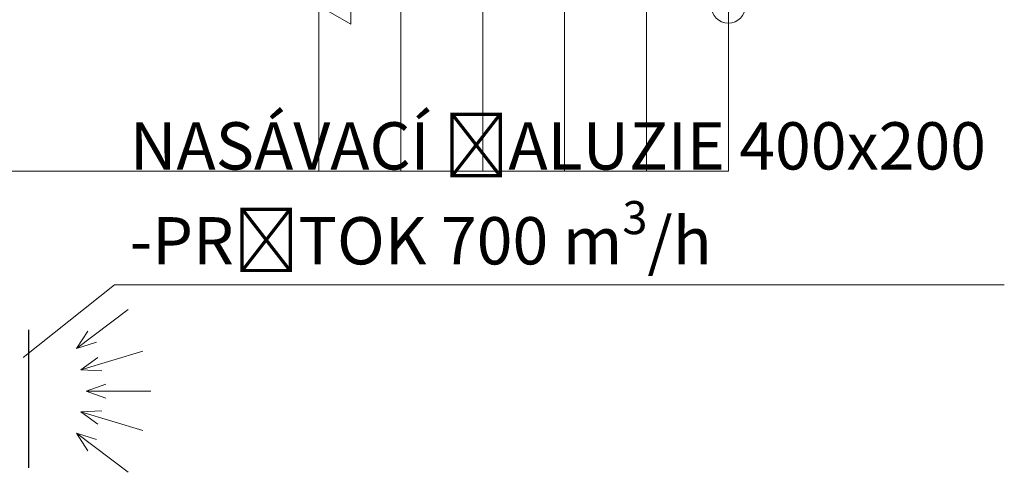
# Model space of a CAD drawing. Header units: millimetres. Extents: x 918337 to 1269480, y -257156 to -67477.
# Tile 71 of 114: x 1138366 to 1141492, y -198639 to -197203. Entities that reach past the tile are written whole.
import ezdxf

# ---------------------------------------------------------------- set-up
doc = ezdxf.new("R2010")
doc.units = ezdxf.units.MM
doc.layers.get('0').update_dxf_attribs({"color": 8, "lineweight": 9})
for name, color, linetype, lineweight in [('1VZT - LEGENDY', 7, 'Continuous', 13), ('1VZT-POTRUBI', 4, 'Continuous', 30), ('LEGENDY', 7, 'Continuous', 9)]:
    doc.layers.add(name, color=color, linetype=linetype, lineweight=lineweight)
doc.styles.get("Standard").update_dxf_attribs({"font": 'arial.ttf'})

# ---------------------------------------------------------------- blocks, each defined once
blk = doc.blocks.new('fvdfv')
at = {"layer": 'LEGENDY', "ltscale": 0.5}
for p, q in [((-210347.7, 270615.7), (-210183.8, 270491.8)), ((-210183.8, 270491.8), (-210220.4, 270547.2)), ((-210183.8, 270491.8), (-210247.1, 270511.8)), ((-210394.7, 270482.7), (-210197.8, 270424)), ((-210197.8, 270424), (-210251.4, 270463.1)), ((-210197.8, 270424), (-210264.1, 270420.7)), ((-210214.6, 270357.7), (-210277.2, 270379.9)), ((-210420, 270357.7), (-210214.6, 270357.7)), ((-210214.6, 270357.7), (-210277.2, 270335.6)), ((-210394.7, 270231.7), (-210197.8, 270290.4)), ((-210197.8, 270290.4), (-210264.1, 270293.8)), ((-210197.8, 270290.4), (-210251.4, 270251.3)), ((-210347.7, 270098.8), (-210183.8, 270222.7)), ((-210183.8, 270222.7), (-210247.1, 270202.6)), ((-210183.8, 270222.7), (-210220.4, 270167.3))]:
    blk.add_line(p, q, dxfattribs=at)
blk = doc.blocks.new('SDCDCSDC')
at = {"color": 8, "ltscale": 2}
for p, q in [((1168809.8, -204017.3), (1168809.8, -195575.4)), ((1169069.8, -204017.3), (1169069.8, -202967.3)), ((1169329.8, -204017.3), (1169329.8, -202967.3)), ((1169589.8, -204017.3), (1169589.8, -202967.3)), ((1169849.8, -204017.3), (1169849.8, -202967.3)), ((1170109.8, -204017.3), (1170109.8, -202967.3)), ((1168911.2, -203550.9), (1168911.2, -203433.7)), ((1168809.8, -203492.3), (1168911.2, -203550.9)), ((1167709.8, -204017.3), (1168809.8, -204017.3)), ((1168809.8, -204017.3), (1169069.8, -204017.3)), ((1169069.8, -204017.3), (1169329.8, -204017.3)), ((1169329.8, -204017.3), (1169589.8, -204017.3)), ((1169589.8, -204017.3), (1169849.8, -204017.3)), ((1169849.8, -204017.3), (1170109.8, -204017.3))]:
    blk.add_line(p, q, dxfattribs=at)
blk.add_circle((1170109.8, -203492.3), 54.6, dxfattribs=at)

msp = doc.modelspace()

# ---------------------------------------------------------------- linework, layer by layer
at = {"layer": '1VZT - LEGENDY', "ltscale": 0.1}
for q in [(1138376.9, -198275), (1141491.7, -198043.8)]:
    msp.add_line((1138666.8, -198043.8), q, dxfattribs=at)
at = {"layer": '1VZT-POTRUBI', "color": 6, "ltscale": 0.1}
msp.add_line((1138393.6, -198187.4), (1138393.6, -198624.7), dxfattribs=at)

# ---------------------------------------------------------------- block references
msp.add_blockref('SDCDCSDC', (-29494.2, 6333.4))
at = {"layer": '1VZT-POTRUBI', "rotation": 180}
msp.add_blockref('fvdfv', (928362, 71976.6), dxfattribs=at)

# ---------------------------------------------------------------- texts
at = {"layer": '1VZT - LEGENDY', "lineweight": 5, "insert": (1138715.5, -197528.3), "char_height": 150, "attachment_point": 1}
msp.add_mtext_dynamic_manual_height_columns('\\A1;NASÁVACÍ ŽALUZIE 400x200\\P-PRŮTOK 700 m{\\H0.7x;\\S3^ ;}/h', width=4240.618, gutter_width=12.5, heights=[0], dxfattribs=at)

doc.saveas('drawing.dxf')
